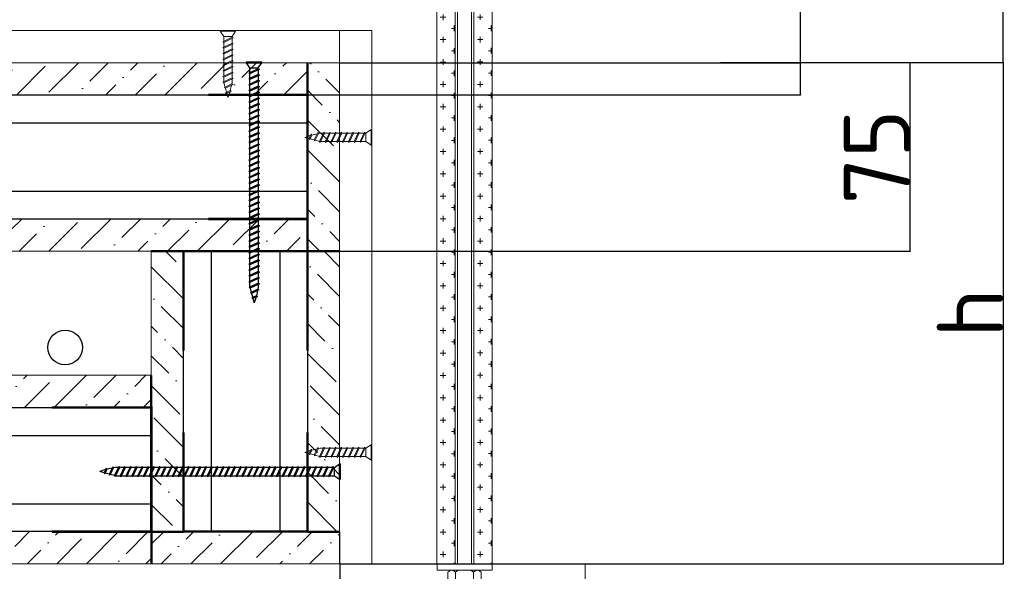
# Model space of a CAD drawing. Header units: millimetres. Extents: x 2030 to 85778, y 1212 to 89500.
# Tile 8 of 37: x 32681 to 39000, y 49201 to 52737. Entities that reach past the tile are written whole.
import ezdxf

# ---------------------------------------------------------------- set-up
doc = ezdxf.new("R2010")
doc.units = ezdxf.units.MM
doc.set_wipeout_variables(frame=1)
doc.linetypes.add('HIDDEN2', pattern=[4.7625, 3.175, -1.5875])
doc.layers.add('01_Техстронг Плита', color=32, linetype='Continuous', lineweight=9)
doc.layers.add('Расходные материалы', color=252, linetype='Continuous', lineweight=9)
for name, color, linetype, lineweight, true_color in [('Анкеры и саморезы', 7, 'Continuous', 9, 0x000000), ('Размеры и выноски', 7, 'Continuous', 9, 0x000000), ('Шпильки', 7, 'Continuous', 9, 0x000000)]:
    doc.layers.add(name, color=color, linetype=linetype, lineweight=lineweight, true_color=true_color)
doc.layers.add('профиль', color=7, linetype='Continuous', true_color=0x000000)
doc.styles.add('ISOCPEUR', font='isocpeur.ttf')
doc.dimstyles.new('ISO-25', dxfattribs={"dimtxt": 2.5, "dimasz": 2.5, "dimexe": 1.25, "dimexo": 0.625, "dimtad": 1, "dimtxsty": 'Standard', "dimcen": 2.5, "dimadec": 0, "dimazin": 0, "dimtfac": 1, "dimtmove": 0, "dimatfit": 3, "dimfxl": 1, "dimarcsym": 0})

# ---------------------------------------------------------------- blocks, each defined once
blk = doc.blocks.new('*U163')
blk.add_wipeout([(-340.43, 4), (-340.43, -4), (0, -4), (0, 4)])
at = {"linetype": 'HIDDEN2', "ltscale": 100}
for p, q in [((-335.1, 5.03), (-334.25, 3.85)), ((-328.3, 5.03), (-329.15, 3.85)), ((-335.1, 2.66), (-334.25, 3.85)), ((-334.25, 3.85), (-329.15, 3.85)), ((-328.3, 2.66), (-329.15, 3.85)), ((-335.1, -2.66), (-334.25, -3.85)), ((-335.1, -5.03), (-334.25, -3.85)), ((-334.25, -3.85), (-329.15, -3.85)), ((-328.3, -2.66), (-329.15, -3.85)), ((-328.3, -5.03), (-329.15, -3.85))]:
    blk.add_line(p, q, dxfattribs=at)
at = {"linetype": 'HIDDEN2', "ltscale": 40}
for p, q in [((-339.43, 4), (-340.43, 3)), ((-340.43, -3), (-340.43, 3)), ((-335.1, 3), (-340.43, 3)), ((-335.1, 4), (-339.43, 4)), ((-339.43, -4), (-339.43, 4)), ((-340.43, -3), (-335.1, -3)), ((-339.43, -4), (-340.43, -3)), ((-339.43, -4), (-335.1, -4))]:
    blk.add_line(p, q, dxfattribs=at)
at = {"ltscale": 40}
for p, q in [((0, 4), (-325.63, 4)), ((0, 3), (-325.63, 3)), ((-325.63, -3), (0, -3)), ((0, -4), (-325.63, -4))]:
    blk.add_line(p, q, dxfattribs=at)
at = {"ltscale": 100}
blk.add_line((0, -4), (0, 4), dxfattribs=at)
at = {"linetype": 'HIDDEN2', "ltscale": 100}
for points in [[(-328.3, -11.7), (-328.3, 11.7), (-325.63, 11.7), (-325.63, -11.7)], [(-328.3, 5.91), (-329.15, 7.1), (-334.25, 7.1), (-335.1, 5.91), (-335.1, -5.91), (-334.25, -7.1), (-329.15, -7.1), (-328.3, -5.91)]]:
    blk.add_lwpolyline(points, close=True, dxfattribs=at)
blk = doc.blocks.new('_Oblique')
at = {"color": 0, "linetype": 'ByBlock', "lineweight": -2}
blk.add_line((-0.5, -0.5), (0.5, 0.5), dxfattribs=at)
blk = doc.blocks.new('*D170')
at = {"layer": 'Defpoints', "color": 0, "transparency": 16777216}
for p in [(34735.9, 49248.1), (29134.3, 47820.8), (34735.9, 45683.8)]:
    blk.add_point(p, dxfattribs=at)
at = {"layer": 'Размеры и выноски', "color": 0, "lineweight": -2, "transparency": 16777216}
for p, q in [((34735.9, 49247.4), (34735.9, 45682.6)), ((29134.3, 47820.2), (29134.3, 45682.6)), ((29134.3, 45683.8), (34735.9, 45683.8))]:
    blk.add_line(p, q, dxfattribs=at)
at = {"layer": 'Размеры и выноски', "color": 0, "lineweight": -2, "transparency": 16777216, "xscale": 2.5, "yscale": 2.5, "zscale": 2.5, "rotation": 180}
blk.add_blockref('_Oblique', (29134.3, 45683.8), dxfattribs=at)
at = {"layer": 'Размеры и выноски', "color": 0, "lineweight": -2, "transparency": 16777216, "xscale": 2.5, "yscale": 2.5, "zscale": 2.5}
blk.add_blockref('_Oblique', (34735.9, 45683.8), dxfattribs=at)
at = {"layer": 'Размеры и выноски', "color": 0, "transparency": 16777216, "insert": (31935.1, 45897.3), "char_height": 250, "attachment_point": 5, "style": 'ISOCPEUR'}
blk.add_mtext('{\\H1.70293x;L}', dxfattribs=at)
blk = doc.blocks.new('*D173')
at = {"layer": 'Defpoints', "color": 0, "transparency": 16777216}
for p in [(38871.8, 52462), (34735.9, 49248.1), (38994, 49248.1)]:
    blk.add_point(p, dxfattribs=at)
at = {"layer": 'Размеры и выноски', "color": 0, "lineweight": -2, "transparency": 16777216}
for p, q in [((38872.5, 52462), (38995.3, 52462)), ((38994, 52462), (38994, 49248.1)), ((34736.5, 49248.1), (38995.3, 49248.1))]:
    blk.add_line(p, q, dxfattribs=at)
at = {"layer": 'Размеры и выноски', "color": 0, "lineweight": -2, "transparency": 16777216, "xscale": 2.5, "yscale": 2.5, "zscale": 2.5}
for p, rotation in [((38994, 52462), 90), ((38994, 49248.1), 270)]:
    blk.add_blockref('_Oblique', p, dxfattribs=dict(at, rotation=rotation))
at = {"layer": 'Размеры и выноски', "color": 0, "transparency": 16777216, "insert": (38780.5, 50855), "char_height": 250, "attachment_point": 5, "rotation": 90, "style": 'ISOCPEUR'}
blk.add_mtext('{\\H1.70293x;h}', dxfattribs=at)
blk = doc.blocks.new('*D174')
at = {"layer": 'Defpoints', "color": 0, "transparency": 16777216}
for p in [(37851.5, 54166), (38993.4, 54166), (38396.8, 52462)]:
    blk.add_point(p, dxfattribs=at)
at = {"layer": 'Размеры и выноски', "color": 0, "lineweight": -2, "transparency": 16777216}
for p, q in [((37852.1, 54166), (38994.6, 54166)), ((38993.4, 52462), (38993.4, 54166)), ((38397.4, 52462), (38994.6, 52462))]:
    blk.add_line(p, q, dxfattribs=at)
at = {"layer": 'Размеры и выноски', "color": 0, "lineweight": -2, "transparency": 16777216, "xscale": 2.5, "yscale": 2.5, "zscale": 2.5}
for p, rotation in [((38993.4, 54166), 90), ((38993.4, 52462), 270)]:
    blk.add_blockref('_Oblique', p, dxfattribs=dict(at, rotation=rotation))
at = {"layer": 'Размеры и выноски', "color": 0, "transparency": 16777216, "insert": (38779.9, 53314), "char_height": 250, "attachment_point": 5, "rotation": 90, "style": 'ISOCPEUR'}
blk.add_mtext('{\\H1.70293x;а}', dxfattribs=at)
blk = doc.blocks.new('*D175')
at = {"layer": 'Defpoints', "color": 0, "transparency": 16777216}
for p in [(37177.5, 52462), (38396.8, 52462), (34350.1, 51252.4)]:
    blk.add_point(p, dxfattribs=at)
at = {"layer": 'Размеры и выноски', "color": 0, "lineweight": -2, "transparency": 16777216}
for p, q in [((37178.1, 52462), (38398.1, 52462)), ((38396.8, 51252.4), (38396.8, 52462)), ((34350.8, 51252.4), (38398.1, 51252.4))]:
    blk.add_line(p, q, dxfattribs=at)
at = {"layer": 'Размеры и выноски', "color": 0, "lineweight": -2, "transparency": 16777216, "xscale": 2.5, "yscale": 2.5, "zscale": 2.5}
for p, rotation in [((38396.8, 52462), 90), ((38396.8, 51252.4), 270)]:
    blk.add_blockref('_Oblique', p, dxfattribs=dict(at, rotation=rotation))
at = {"layer": 'Размеры и выноски', "color": 0, "transparency": 16777216, "insert": (38183.3, 51857.2), "char_height": 250, "attachment_point": 5, "rotation": 90, "style": 'ISOCPEUR'}
blk.add_mtext('{\\H1.70293x;75}', dxfattribs=at)
blk = doc.blocks.new('*D176')
at = {"layer": 'Defpoints', "color": 0, "transparency": 16777216}
for p in [(34734.9, 52461.7), (34528.4, 52255.2), (37691.7, 52255.2)]:
    blk.add_point(p, dxfattribs=at)
at = {"layer": 'Размеры и выноски', "color": 0, "lineweight": -2, "transparency": 16777216}
for p, q in [((37691.7, 52461.7), (37691.7, 53743.3)), ((34735.5, 52461.7), (37692.9, 52461.7)), ((37691.7, 52255.2), (37691.7, 52461.7)), ((34529, 52255.2), (37692.9, 52255.2)), ((37691.7, 52255.2), (37691.7, 52252.7))]:
    blk.add_line(p, q, dxfattribs=at)
at = {"layer": 'Размеры и выноски', "color": 0, "lineweight": -2, "transparency": 16777216, "xscale": 2.5, "yscale": 2.5, "zscale": 2.5}
for p, rotation in [((37691.7, 52461.7), 270), ((37691.7, 52255.2), 90)]:
    blk.add_blockref('_Oblique', p, dxfattribs=dict(at, rotation=rotation))
at = {"layer": 'Размеры и выноски', "color": 0, "transparency": 16777216, "insert": (37435.6, 53306.3), "char_height": 250, "attachment_point": 5, "rotation": 90, "style": 'ISOCPEUR'}
blk.add_mtext('{\\H1.70293x;12,5}', dxfattribs=at)
blk = doc.blocks.new('Саморез 4.2Х90')
at = {"color": 7}
for p, q in [((-14.3, 218.9), (-9.5, 240.6)), ((-13.7, 243), (4.6, 251.4)), ((-9.5, 240.6), (-13.7, 243)), ((-9.5, 240.6), (8.8, 249)), ((-8.6, 245.3), (-0.1, 268.8)), ((4.6, 251.4), (-0.1, 268.8)), ((4.6, 251.4), (8.8, 249)), ((10.1, 231.2), (5.6, 247.6)), ((-21.1, 192), (16.1, 209.5)), ((-19.6, 216.2), (10.1, 231.2)), ((-15.5, 213.8), (-19.6, 216.2)), ((-17, 207), (-15.5, 213.8)), ((-17, 189.6), (20.3, 207.1)), ((-15.5, 213.8), (14.3, 228.8)), ((10.1, 231.2), (14.3, 228.8)), ((16, 209.4), (11.2, 227.3)), ((16.1, 209.5), (20.3, 207.1)), ((-17, 189.6), (-21.1, 192)), ((-21.1, 168.7), (16.7, 186.5)), ((-17, 166.3), (-21.1, 168.7)), ((-21.1, 145.4), (16.7, 163.2)), ((-17, 166.3), (20.9, 184.1)), ((-17, 143), (20.9, 160.8)), ((16.7, 186.5), (20.9, 184.1)), ((16.7, 163.2), (20.9, 160.8)), ((-17, 143), (-21.1, 145.4)), ((-21.1, 122), (16.7, 139.8)), ((-17, 119.6), (-21.1, 122)), ((-17, 119.6), (20.9, 137.4)), ((16.7, 139.8), (20.9, 137.4)), ((-21.1, 98.7), (16.7, 116.5)), ((-17, 96.3), (-21.1, 98.7)), ((-21.1, 75.4), (16.7, 93.2)), ((-17, 96.3), (20.9, 114.1)), ((-17, 73), (20.9, 90.8)), ((16.7, 116.5), (20.9, 114.1)), ((16.7, 93.2), (20.9, 90.8)), ((-17, 73), (-21.1, 75.4)), ((-21.1, 52), (16.7, 69.8)), ((-17, 49.6), (-21.1, 52)), ((-21.1, 28.7), (16.7, 46.5)), ((-17, 49.6), (20.9, 67.4)), ((-17, 26.3), (20.9, 44.1)), ((16.7, 69.8), (20.9, 67.4)), ((16.7, 46.5), (20.9, 44.1)), ((-17, 23), (-31.1, 2)), ((30.8, 2), (-31.1, 2)), ((-31.1, 2), (-31.1, -1.2)), ((-17, 26.3), (-21.1, 28.7)), ((16.7, 23), (-17, 23)), ((16.7, 23), (30.8, 2)), ((30.8, 2), (30.8, -1.2)), ((30.8, -1.2), (-31.1, -1.2))]:
    blk.add_line(p, q, dxfattribs=at)
for points in [[(-17, 194), (-17, 207)], [(16.7, 205.4), (16.7, 186.5)], [(-17, 170.7), (-17, 189.6)], [(-17, 147.3), (-17, 166.3)], [(16.7, 182.1), (16.7, 163.2)], [(-17, 124), (-17, 143)], [(-17, 100.7), (-17, 119.6)], [(16.7, 158.8), (16.7, 139.8)], [(16.7, 135.5), (16.7, 116.5)], [(-17, 77.3), (-17, 96.3)], [(16.7, 112.1), (16.7, 93.2)], [(16.7, 88.8), (16.7, 69.8)], [(-17, 54), (-17, 73)], [(-17, 30.7), (-17, 49.6)], [(16.7, 65.5), (16.7, 46.5)], [(16.7, 42.1), (16.7, 23.2)], [(16.7, 42.1), (16.7, 23.2)]]:
    blk.add_lwpolyline(points, dxfattribs=at)
blk.add_lwpolyline([(-17, 26.3), (-17, 23)])

msp = doc.modelspace()

# ---------------------------------------------------------------- hatches: boundary and pattern name
at = {"layer": '01_Техстронг Плита', "ltscale": 4}
h = msp.add_hatch(dxfattribs=at)
h.set_pattern_fill('ANSI36', color=32, scale=42.429359, angle=-180, style=0)
h.set_pattern_definition([(225, (198663.32, 337708.09), (-71.44247, -261.95573), [336.78304, -67.35661, 0, -67.35661])])
h.paths.add_polyline_path([(29339.722, 52255.13), (29339.722, 52461.65), (34528.372, 52461.65), (34528.372, 52255.13)])
h = msp.add_hatch(dxfattribs=at)
h.set_pattern_fill('ANSI36', color=32, scale=42.429359, angle=-90, style=0)
h.set_pattern_definition([(315, (-250718.07, 214077.94), (261.95573, -71.44247), [336.78304, -67.35661, 0, -67.35661])])
h.paths.add_polyline_path([(34734.891, 51253.008), (34528.372, 51253.008), (34528.372, 52461.67), (34734.891, 52461.67)])
h = msp.add_hatch(dxfattribs=at)
h.set_pattern_fill('ANSI36', color=32, scale=42.429359, angle=-180, style=0)
h.set_pattern_definition([(225, (198869.84, 336705.78), (-71.44247, -261.95573), [336.78304, -67.35661, 0, -67.35661])])
h.paths.add_polyline_path([(29339.742, 51252.825), (29339.742, 51459.345), (34528.372, 51459.345), (34528.372, 51252.825)])
h = msp.add_hatch(dxfattribs=at)
h.set_pattern_fill('ANSI36', color=32, scale=42.429359, angle=-270, style=0)
h.set_pattern_definition([(135, (318979.04, -118277.27), (-261.95573, 71.44247), [336.78304, -67.35661, 0, -67.35661])])
h.paths.add_polyline_path([(33526.088, 51252.825), (33732.607, 51252.825), (33732.607, 49454.572), (33526.088, 49454.572)])
h = msp.add_hatch(dxfattribs=at)
h.set_pattern_fill('ANSI36', color=32, scale=42.429359, angle=-270, style=0)
h.set_pattern_definition([(135, (319981.35, -118070.75), (-261.95573, 71.44247), [336.78304, -67.35661, 0, -67.35661])])
h.paths.add_polyline_path([(34528.393, 51252.846), (34734.912, 51252.846), (34734.912, 49454.572), (34528.393, 49454.572)])
h = msp.add_hatch(dxfattribs=at)
h.set_pattern_fill('ANSI36', color=32, scale=42.429359, angle=-180, style=0)
h.set_pattern_definition([(225, (199666.54, 335703.48), (-71.44247, -261.95573), [336.78304, -67.35661, 0, -67.35661])])
h.paths.add_polyline_path([(30342.945, 50250.521), (30342.945, 50457.04), (33526.088, 50457.04), (33526.088, 50250.521)])
h = msp.add_hatch(dxfattribs=at)
h.set_pattern_fill('ANSI36', color=32, scale=42.429359, angle=-180, style=0)
h.set_pattern_definition([(225, (199873.06, 334701.17), (-71.44247, -261.95573), [336.78304, -67.35661, 0, -67.35661])])
h.paths.add_polyline_path([(30342.965, 49248.216), (30342.965, 49454.735), (33527.189, 49454.735), (33527.189, 49248.216)])
h = msp.add_hatch(dxfattribs=at)
h.set_pattern_fill('ANSI36', color=32, scale=42.429359, angle=-180, style=0)
h.set_pattern_definition([(225, (196352.12, 334701.01), (-71.44247, -261.95573), [336.78304, -67.35661, 0, -67.35661])])
h.paths.add_polyline_path([(33527.189, 49248.053), (33527.189, 49454.572), (34735.85, 49454.572), (34735.85, 49248.053)])

# ---------------------------------------------------------------- linework, layer by layer
at = {"color": 7}
for p, q in [((34136.781, 52466.743), (34235.314, 52466.743)), ((34136.781, 52461.65), (34136.781, 52466.743)), ((34136.781, 52461.65), (34235.314, 52461.65)), ((34159.256, 52428.227), (34136.781, 52461.65)), ((34212.839, 52428.227), (34235.314, 52461.65)), ((34235.314, 52461.65), (34235.314, 52466.743)), ((34212.839, 52422.944), (34152.625, 52394.611)), ((34159.256, 52390.782), (34152.625, 52394.611)), ((34212.839, 52385.807), (34152.625, 52357.474)), ((34159.256, 52428.227), (34212.839, 52428.227)), ((34219.471, 52419.115), (34159.256, 52390.782)), ((34212.839, 52422.944), (34219.471, 52419.115)), ((34212.839, 52385.807), (34219.471, 52381.978)), ((34159.256, 52353.646), (34152.625, 52357.474)), ((34212.839, 52348.67), (34152.625, 52320.338)), ((34159.256, 52316.509), (34152.625, 52320.338)), ((34219.471, 52381.978), (34159.256, 52353.646)), ((34219.471, 52344.842), (34159.256, 52316.509)), ((34212.839, 52348.67), (34219.471, 52344.842)), ((34212.839, 52311.534), (34152.625, 52283.201)), ((34159.256, 52279.372), (34152.625, 52283.201)), ((34212.839, 52274.397), (34152.625, 52246.064)), ((34219.471, 52307.705), (34159.256, 52279.372)), ((34219.471, 52270.568), (34159.256, 52242.236)), ((34212.839, 52311.534), (34219.471, 52307.705)), ((34212.839, 52274.397), (34219.471, 52270.568)), ((34159.256, 52242.236), (34152.625, 52246.064)), ((34212.839, 52237.26), (34152.625, 52208.928)), ((34159.256, 52205.099), (34152.625, 52208.928)), ((34212.839, 52200.124), (34152.625, 52171.791)), ((34219.471, 52233.432), (34159.256, 52205.099)), ((34219.471, 52196.295), (34159.256, 52167.962)), ((34212.839, 52237.26), (34219.471, 52233.432)), ((34212.839, 52200.124), (34219.471, 52196.295)), ((34159.256, 52167.962), (34152.625, 52171.791)), ((34212.839, 52162.987), (34152.625, 52134.654)), ((34159.256, 52130.826), (34152.625, 52134.654)), ((34219.471, 52159.158), (34159.256, 52130.826)), ((34212.839, 52162.987), (34219.471, 52159.158)), ((34212.839, 52125.85), (34152.625, 52097.518)), ((34159.256, 52093.689), (34152.625, 52097.518)), ((34212.839, 52088.714), (34152.625, 52060.381)), ((34219.471, 52122.022), (34159.256, 52093.689)), ((34219.471, 52084.885), (34159.256, 52056.552)), ((34212.839, 52125.85), (34219.471, 52122.022)), ((34212.839, 52088.714), (34219.471, 52084.885)), ((34159.256, 52056.552), (34152.625, 52060.381)), ((34212.839, 52051.577), (34152.625, 52023.244)), ((34159.256, 52019.416), (34152.625, 52023.244)), ((34212.839, 52014.44), (34152.625, 51986.108)), ((34219.471, 52047.748), (34159.256, 52019.416)), ((34219.471, 52010.612), (34159.256, 51982.279)), ((34212.839, 52051.577), (34219.471, 52047.748)), ((34212.839, 52014.44), (34219.471, 52010.612)), ((34159.256, 51982.279), (34152.625, 51986.108)), ((34212.839, 51977.304), (34152.625, 51948.971)), ((34159.256, 51945.142), (34152.625, 51948.971)), ((34219.471, 51973.475), (34159.256, 51945.142)), ((34212.839, 51977.304), (34219.471, 51973.475)), ((34212.839, 51940.167), (34152.625, 51911.834)), ((34159.256, 51908.006), (34152.625, 51911.834)), ((34212.839, 51903.03), (34152.625, 51874.698)), ((34219.471, 51936.338), (34159.256, 51908.006)), ((34219.471, 51899.202), (34159.256, 51870.869)), ((34212.839, 51940.167), (34219.471, 51936.338)), ((34212.839, 51903.03), (34219.471, 51899.202)), ((34159.256, 51870.869), (34152.625, 51874.698)), ((34212.839, 51865.894), (34152.625, 51837.561)), ((34159.256, 51833.732), (34152.625, 51837.561)), ((34212.839, 51828.757), (34152.625, 51800.424)), ((34219.471, 51862.065), (34159.256, 51833.732)), ((34219.471, 51824.928), (34159.256, 51796.596)), ((34212.839, 51865.894), (34219.471, 51862.065)), ((34212.839, 51828.757), (34219.471, 51824.928)), ((34159.256, 51796.596), (34152.625, 51800.424)), ((34212.839, 51791.62), (34152.625, 51763.288)), ((34159.256, 51759.459), (34152.625, 51763.288)), ((34212.839, 51754.484), (34152.625, 51726.151)), ((34219.471, 51787.792), (34159.256, 51759.459)), ((34212.839, 51791.62), (34219.471, 51787.792)), ((34212.839, 51754.484), (34219.471, 51750.655)), ((34159.256, 51722.322), (34152.625, 51726.151)), ((34212.839, 51717.347), (34152.625, 51689.014)), ((34159.256, 51685.186), (34152.625, 51689.014)), ((34219.471, 51750.655), (34159.256, 51722.322)), ((34219.471, 51713.518), (34159.256, 51685.186)), ((34212.839, 51717.347), (34219.471, 51713.518)), ((34212.839, 51680.21), (34152.625, 51651.878)), ((34159.256, 51648.049), (34152.625, 51651.878)), ((34212.839, 51643.074), (34152.625, 51614.741)), ((34219.471, 51676.382), (34159.256, 51648.049)), ((34219.471, 51639.245), (34159.256, 51610.912)), ((34212.839, 51680.21), (34219.471, 51676.382)), ((34212.839, 51643.074), (34219.471, 51639.245)), ((34159.256, 51610.912), (34152.625, 51614.741)), ((34212.839, 51605.937), (34152.625, 51577.604)), ((34159.256, 51573.776), (34152.625, 51577.604)), ((34212.839, 51568.8), (34152.625, 51540.468)), ((34219.471, 51602.108), (34159.256, 51573.776)), ((34219.471, 51564.972), (34159.256, 51536.639)), ((34212.839, 51605.937), (34219.471, 51602.108)), ((34212.839, 51568.8), (34219.471, 51564.972)), ((34159.256, 51536.639), (34152.625, 51540.468)), ((34212.839, 51531.664), (34152.625, 51503.331)), ((34159.256, 51499.502), (34152.625, 51503.331)), ((34219.471, 51527.835), (34159.256, 51499.502)), ((34212.839, 51531.664), (34219.471, 51527.835)), ((34212.839, 51494.527), (34152.625, 51466.194)), ((34159.256, 51462.366), (34152.625, 51466.194)), ((34212.839, 51457.39), (34152.625, 51429.058)), ((34219.471, 51490.698), (34159.256, 51462.366)), ((34219.471, 51453.562), (34159.256, 51425.229)), ((34212.839, 51494.527), (34219.471, 51490.698)), ((34212.839, 51457.39), (34219.471, 51453.562)), ((34159.256, 51425.229), (34152.625, 51429.058)), ((34212.839, 51420.254), (34152.625, 51391.921)), ((34159.256, 51388.092), (34152.625, 51391.921)), ((34212.839, 51383.117), (34152.625, 51354.784)), ((34219.471, 51416.425), (34159.256, 51388.092)), ((34219.471, 51379.288), (34159.256, 51350.956)), ((34212.839, 51420.254), (34219.471, 51416.425)), ((34212.839, 51383.117), (34219.471, 51379.288)), ((34159.256, 51350.956), (34152.625, 51354.784)), ((34212.839, 51345.98), (34152.625, 51317.648)), ((34159.256, 51313.819), (34152.625, 51317.648)), ((34219.471, 51342.152), (34159.256, 51313.819)), ((34212.839, 51345.98), (34219.471, 51342.152)), ((34212.839, 51308.844), (34152.625, 51280.511)), ((34159.256, 51276.682), (34152.625, 51280.511)), ((34212.839, 51271.707), (34152.625, 51243.374)), ((34219.471, 51305.015), (34159.256, 51276.682)), ((34219.471, 51267.878), (34159.256, 51239.546)), ((34212.839, 51308.844), (34219.471, 51305.015)), ((34212.839, 51271.707), (34219.471, 51267.878)), ((34159.256, 51239.546), (34152.625, 51243.374)), ((34212.839, 51234.57), (34152.625, 51206.238)), ((34159.256, 51202.409), (34152.625, 51206.238)), ((34212.839, 51197.434), (34152.625, 51169.101)), ((34219.471, 51230.742), (34159.256, 51202.409)), ((34219.471, 51193.605), (34159.256, 51165.272)), ((34212.839, 51234.57), (34219.471, 51230.742)), ((34212.839, 51197.434), (34219.471, 51193.605)), ((34159.256, 51165.272), (34152.625, 51169.101)), ((34212.839, 51160.297), (34152.625, 51131.964)), ((34159.256, 51128.136), (34152.625, 51131.964)), ((34212.839, 51122.467), (34152.625, 51094.134)), ((34219.471, 51156.468), (34159.256, 51128.136)), ((34212.839, 51160.297), (34219.471, 51156.468)), ((34212.839, 51122.467), (34219.471, 51118.638)), ((34159.256, 51090.306), (34152.625, 51094.134)), ((34212.839, 51085.33), (34152.625, 51056.998)), ((34159.256, 51053.169), (34152.625, 51056.998)), ((34219.471, 51118.638), (34159.256, 51090.306)), ((34219.471, 51081.501), (34159.256, 51053.169)), ((34212.839, 51085.33), (34219.471, 51081.501)), ((34212.839, 51048.193), (34153.522, 51020.379)), ((34160.154, 51016.55), (34153.522, 51020.379)), ((34219.471, 51044.365), (34160.154, 51016.55)), ((34160.336, 51016.636), (34168.054, 50988.295)), ((34210.413, 51009.656), (34163.14, 50985.817)), ((34217.045, 51005.827), (34169.772, 50981.988)), ((34208.623, 51001.58), (34200.972, 50967.068)), ((34212.839, 51020.599), (34210.413, 51009.656)), ((34210.413, 51009.656), (34217.045, 51005.827)), ((34212.839, 51048.193), (34219.471, 51044.365)), ((34169.772, 50981.988), (34163.14, 50985.817)), ((34169.772, 50981.988), (34176.853, 50955.987)), ((34200.972, 50967.068), (34171.886, 50953.704)), ((34178.517, 50949.876), (34171.886, 50953.704)), ((34207.603, 50963.24), (34178.517, 50949.876)), ((34178.517, 50949.876), (34186.048, 50922.225)), ((34199.461, 50959.499), (34186.048, 50922.225)), ((34200.972, 50967.068), (34207.603, 50963.24)), ((33236.502, 49861.464), (33223.138, 49832.378)), ((33240.331, 49854.833), (33236.502, 49861.464)), ((33274.843, 49862.484), (33240.331, 49854.833)), ((33279.09, 49870.906), (33255.25, 49823.633)), ((33282.919, 49864.274), (33259.079, 49817.001)), ((33282.919, 49864.274), (33279.09, 49870.906)), ((33293.861, 49866.7), (33282.919, 49864.274)), ((33317.627, 49873.332), (33289.813, 49814.015)), ((33321.456, 49866.7), (33293.641, 49807.383)), ((33321.456, 49866.7), (33317.627, 49873.332)), ((33354.764, 49873.332), (33326.431, 49813.117)), ((33358.593, 49866.7), (33330.26, 49806.486)), ((33358.593, 49866.7), (33354.764, 49873.332)), ((33391.9, 49873.332), (33363.568, 49813.117)), ((33395.729, 49866.7), (33367.397, 49806.486)), ((33395.729, 49866.7), (33391.9, 49873.332)), ((33429.731, 49873.332), (33401.398, 49813.117)), ((33433.559, 49866.7), (33405.227, 49806.486)), ((33433.559, 49866.7), (33429.731, 49873.332)), ((33466.867, 49873.332), (33438.535, 49813.117)), ((33470.696, 49866.7), (33442.363, 49806.486)), ((33470.696, 49866.7), (33466.867, 49873.332)), ((33504.004, 49873.332), (33475.671, 49813.117)), ((33507.833, 49866.7), (33479.5, 49806.486)), ((33507.833, 49866.7), (33504.004, 49873.332)), ((33541.141, 49873.332), (33512.808, 49813.117)), ((33544.969, 49866.7), (33516.637, 49806.486)), ((33544.969, 49866.7), (33541.141, 49873.332)), ((33578.277, 49873.332), (33549.945, 49813.117)), ((33582.106, 49866.7), (33553.773, 49806.486)), ((33582.106, 49866.7), (33578.277, 49873.332)), ((33615.414, 49873.332), (33587.081, 49813.117)), ((33619.243, 49866.7), (33590.91, 49806.486)), ((33619.243, 49866.7), (33615.414, 49873.332)), ((33652.551, 49873.332), (33624.218, 49813.117)), ((33656.379, 49866.7), (33628.047, 49806.486)), ((33656.379, 49866.7), (33652.551, 49873.332)), ((33689.687, 49873.332), (33661.355, 49813.117)), ((33693.516, 49866.7), (33665.183, 49806.486)), ((33693.516, 49866.7), (33689.687, 49873.332)), ((33726.824, 49873.332), (33698.491, 49813.117)), ((33730.653, 49866.7), (33702.32, 49806.486)), ((33730.653, 49866.7), (33726.824, 49873.332)), ((33763.961, 49873.332), (33735.628, 49813.117)), ((33767.789, 49866.7), (33739.457, 49806.486)), ((33767.789, 49866.7), (33763.961, 49873.332)), ((33801.097, 49873.332), (33772.765, 49813.117)), ((33804.926, 49866.7), (33776.593, 49806.486)), ((33804.926, 49866.7), (33801.097, 49873.332)), ((33838.234, 49873.332), (33809.901, 49813.117)), ((33842.063, 49866.7), (33813.73, 49806.486)), ((33842.063, 49866.7), (33838.234, 49873.332)), ((33875.371, 49873.332), (33847.038, 49813.117)), ((33879.199, 49866.7), (33850.867, 49806.486)), ((33879.199, 49866.7), (33875.371, 49873.332)), ((33912.507, 49873.332), (33884.175, 49813.117)), ((33916.336, 49866.7), (33888.004, 49806.486)), ((33916.336, 49866.7), (33912.507, 49873.332)), ((33949.644, 49873.332), (33921.311, 49813.117)), ((33953.473, 49866.7), (33925.14, 49806.486)), ((33953.473, 49866.7), (33949.644, 49873.332)), ((33986.781, 49873.332), (33958.448, 49813.117)), ((33990.609, 49866.7), (33962.277, 49806.486)), ((33990.609, 49866.7), (33986.781, 49873.332)), ((34023.917, 49873.332), (33995.585, 49813.117)), ((34027.746, 49866.7), (33999.414, 49806.486)), ((34027.746, 49866.7), (34023.917, 49873.332)), ((34061.054, 49873.332), (34032.721, 49813.117)), ((34064.883, 49866.7), (34036.55, 49806.486)), ((34064.883, 49866.7), (34061.054, 49873.332)), ((34098.191, 49873.332), (34069.858, 49813.117)), ((34102.019, 49866.7), (34073.687, 49806.486)), ((34102.019, 49866.7), (34098.191, 49873.332)), ((34135.327, 49873.332), (34106.995, 49813.117)), ((34139.156, 49866.7), (34110.824, 49806.486)), ((34139.156, 49866.7), (34135.327, 49873.332)), ((34172.464, 49873.332), (34144.131, 49813.117)), ((34176.293, 49866.7), (34147.96, 49806.486)), ((34176.293, 49866.7), (34172.464, 49873.332)), ((34209.601, 49873.332), (34181.268, 49813.117)), ((34213.429, 49866.7), (34185.097, 49806.486)), ((34213.429, 49866.7), (34209.601, 49873.332)), ((34246.737, 49873.332), (34218.405, 49813.117)), ((34250.566, 49866.7), (34222.234, 49806.486)), ((34250.566, 49866.7), (34246.737, 49873.332)), ((34283.874, 49873.332), (34255.541, 49813.117)), ((34287.703, 49866.7), (34259.37, 49806.486)), ((34287.703, 49866.7), (34283.874, 49873.332)), ((34321.011, 49873.332), (34292.678, 49813.117)), ((34324.839, 49866.7), (34296.507, 49806.486)), ((34324.839, 49866.7), (34321.011, 49873.332)), ((34358.147, 49873.332), (34329.815, 49813.117)), ((34361.976, 49866.7), (34333.644, 49806.486)), ((34361.976, 49866.7), (34358.147, 49873.332)), ((34395.284, 49873.332), (34366.951, 49813.117)), ((34399.113, 49866.7), (34370.78, 49806.486)), ((34399.113, 49866.7), (34395.284, 49873.332)), ((34432.421, 49873.332), (34404.088, 49813.117)), ((34436.249, 49866.7), (34407.917, 49806.486)), ((34436.249, 49866.7), (34432.421, 49873.332)), ((34469.557, 49873.332), (34441.225, 49813.117)), ((34473.386, 49866.7), (34445.054, 49806.486)), ((34473.386, 49866.7), (34469.557, 49873.332)), ((34506.694, 49873.332), (34478.361, 49813.117)), ((34510.523, 49866.7), (34482.19, 49806.486)), ((34510.523, 49866.7), (34506.694, 49873.332)), ((34543.831, 49873.332), (34515.498, 49813.117)), ((34547.659, 49866.7), (34519.327, 49806.486)), ((34547.659, 49866.7), (34543.831, 49873.332)), ((34580.967, 49873.332), (34552.635, 49813.117)), ((34584.796, 49866.7), (34556.464, 49806.486)), ((34584.796, 49866.7), (34580.967, 49873.332)), ((34618.104, 49873.332), (34589.771, 49813.117)), ((34621.933, 49866.7), (34593.6, 49806.486)), ((34621.933, 49866.7), (34618.104, 49873.332)), ((34655.241, 49873.332), (34626.908, 49813.117)), ((34659.069, 49866.7), (34630.737, 49806.486)), ((34659.069, 49866.7), (34655.241, 49873.332)), ((34692.377, 49873.332), (34664.045, 49813.117)), ((34696.206, 49866.7), (34667.874, 49806.486)), ((34696.206, 49866.7), (34692.377, 49873.332)), ((34701.489, 49866.7), (34734.912, 49889.175)), ((34701.489, 49813.117), (34701.489, 49866.7)), ((34734.912, 49790.642), (34734.912, 49889.175)), ((34734.912, 49889.175), (34740.005, 49889.175)), ((34740.005, 49790.642), (34740.005, 49889.175)), ((33232.761, 49853.322), (33195.487, 49839.909)), ((33223.138, 49832.378), (33195.487, 49839.909)), ((33223.138, 49832.378), (33226.967, 49825.746)), ((33240.331, 49854.833), (33226.967, 49825.746)), ((33255.25, 49823.633), (33229.249, 49830.714)), ((33255.25, 49823.633), (33259.079, 49817.001)), ((33289.898, 49814.196), (33261.557, 49821.915)), ((33289.813, 49814.015), (33293.641, 49807.383)), ((33326.431, 49813.117), (33330.26, 49806.486)), ((33363.568, 49813.117), (33367.397, 49806.486)), ((33401.398, 49813.117), (33405.227, 49806.486)), ((33438.535, 49813.117), (33442.363, 49806.486)), ((33475.671, 49813.117), (33479.5, 49806.486)), ((33512.808, 49813.117), (33516.637, 49806.486)), ((33549.945, 49813.117), (33553.773, 49806.486)), ((33587.081, 49813.117), (33590.91, 49806.486)), ((33624.218, 49813.117), (33628.047, 49806.486)), ((33661.355, 49813.117), (33665.183, 49806.486)), ((33698.491, 49813.117), (33702.32, 49806.486)), ((33735.628, 49813.117), (33739.457, 49806.486)), ((33772.765, 49813.117), (33776.593, 49806.486)), ((33809.901, 49813.117), (33813.73, 49806.486)), ((33847.038, 49813.117), (33850.867, 49806.486)), ((33884.175, 49813.117), (33888.004, 49806.486)), ((33921.311, 49813.117), (33925.14, 49806.486)), ((33958.448, 49813.117), (33962.277, 49806.486)), ((33995.585, 49813.117), (33999.414, 49806.486)), ((34032.721, 49813.117), (34036.55, 49806.486)), ((34069.858, 49813.117), (34073.687, 49806.486)), ((34106.995, 49813.117), (34110.824, 49806.486)), ((34144.131, 49813.117), (34147.96, 49806.486)), ((34181.268, 49813.117), (34185.097, 49806.486)), ((34218.405, 49813.117), (34222.234, 49806.486)), ((34255.541, 49813.117), (34259.37, 49806.486)), ((34292.678, 49813.117), (34296.507, 49806.486)), ((34329.815, 49813.117), (34333.644, 49806.486)), ((34366.951, 49813.117), (34370.78, 49806.486)), ((34404.088, 49813.117), (34407.917, 49806.486)), ((34441.225, 49813.117), (34445.054, 49806.486)), ((34478.361, 49813.117), (34482.19, 49806.486)), ((34515.498, 49813.117), (34519.327, 49806.486)), ((34552.635, 49813.117), (34556.464, 49806.486)), ((34589.771, 49813.117), (34593.6, 49806.486)), ((34626.908, 49813.117), (34630.737, 49806.486)), ((34664.045, 49813.117), (34667.874, 49806.486)), ((34701.489, 49813.117), (34734.912, 49790.642)), ((34734.912, 49790.642), (34740.005, 49790.642))]:
    msp.add_line(p, q, dxfattribs=at)
at = {"color": 1, "lineweight": 50}
for points in [[(34528.372, 52255.13), (34528.372, 52461.65)], [(34528.372, 51253.008), (34528.372, 51459.345)], [(33527.189, 49454.572), (33732.607, 49454.572)], [(34528.393, 49454.572), (34734.912, 49454.572)]]:
    msp.add_lwpolyline(points, dxfattribs=at)
at = {"color": 7}
for points in [[(34159.256, 52397.731), (34159.256, 52427.919)], [(34159.256, 52397.731), (34159.256, 52427.919)], [(34159.256, 52360.595), (34159.256, 52390.782)], [(34212.839, 52415.995), (34212.839, 52385.807)], [(34159.256, 52323.458), (34159.256, 52353.646)], [(34212.839, 52378.858), (34212.839, 52348.67)], [(34212.839, 52341.721), (34212.839, 52311.534)], [(34159.256, 52286.321), (34159.256, 52316.509)], [(34159.256, 52249.185), (34159.256, 52279.372)], [(34212.839, 52304.585), (34212.839, 52274.397)], [(34212.839, 52267.448), (34212.839, 52237.26)], [(34159.256, 52212.048), (34159.256, 52242.236)], [(34159.256, 52174.911), (34159.256, 52205.099)], [(34212.839, 52230.311), (34212.839, 52200.124)], [(34159.256, 52137.775), (34159.256, 52167.962)], [(34159.256, 52100.638), (34159.256, 52130.826)], [(34212.839, 52193.175), (34212.839, 52162.987)], [(34212.839, 52156.038), (34212.839, 52125.85)], [(34159.256, 52063.501), (34159.256, 52093.689)], [(34212.839, 52118.901), (34212.839, 52088.714)], [(34212.839, 52081.765), (34212.839, 52051.577)], [(34159.256, 52026.365), (34159.256, 52056.552)], [(34159.256, 51989.228), (34159.256, 52019.416)], [(34212.839, 52044.628), (34212.839, 52014.44)], [(34212.839, 52007.491), (34212.839, 51977.304)], [(34159.256, 51952.091), (34159.256, 51982.279)], [(34159.256, 51914.955), (34159.256, 51945.142)], [(34212.839, 51970.355), (34212.839, 51940.167)], [(34159.256, 51877.818), (34159.256, 51908.006)], [(34212.839, 51933.218), (34212.839, 51903.03)], [(34212.839, 51896.081), (34212.839, 51865.894)], [(34159.256, 51840.681), (34159.256, 51870.869)], [(34159.256, 51803.545), (34159.256, 51833.732)], [(34212.839, 51858.945), (34212.839, 51828.757)], [(34212.839, 51821.808), (34212.839, 51791.62)], [(34159.256, 51766.408), (34159.256, 51796.596)], [(34159.256, 51729.271), (34159.256, 51759.459)], [(34212.839, 51784.671), (34212.839, 51754.484)], [(34159.256, 51692.135), (34159.256, 51722.322)], [(34212.839, 51747.535), (34212.839, 51717.347)], [(34212.839, 51710.398), (34212.839, 51680.21)], [(34159.256, 51654.998), (34159.256, 51685.186)], [(34159.256, 51617.861), (34159.256, 51648.049)], [(34212.839, 51673.261), (34212.839, 51643.074)], [(34212.839, 51636.125), (34212.839, 51605.937)], [(34159.256, 51580.725), (34159.256, 51610.912)], [(34159.256, 51543.588), (34159.256, 51573.776)], [(34212.839, 51598.988), (34212.839, 51568.8)], [(34212.839, 51561.851), (34212.839, 51531.664)], [(34159.256, 51506.451), (34159.256, 51536.639)], [(34159.256, 51469.315), (34159.256, 51499.502)], [(34212.839, 51524.715), (34212.839, 51494.527)], [(34159.256, 51432.178), (34159.256, 51462.366)], [(34212.839, 51487.578), (34212.839, 51457.39)], [(34212.839, 51450.441), (34212.839, 51420.254)], [(34159.256, 51395.041), (34159.256, 51425.229)], [(34159.256, 51357.905), (34159.256, 51388.092)], [(34212.839, 51413.305), (34212.839, 51383.117)], [(34212.839, 51376.168), (34212.839, 51345.98)], [(34159.256, 51320.768), (34159.256, 51350.956)], [(34159.256, 51283.631), (34159.256, 51313.819)], [(34212.839, 51339.031), (34212.839, 51308.844)], [(34159.256, 51246.495), (34159.256, 51276.682)], [(34212.839, 51301.895), (34212.839, 51271.707)], [(34212.839, 51264.758), (34212.839, 51234.57)], [(34159.256, 51209.358), (34159.256, 51239.546)], [(34159.256, 51172.221), (34159.256, 51202.409)], [(34212.839, 51227.621), (34212.839, 51197.434)], [(34212.839, 51190.485), (34212.839, 51160.297)], [(34159.256, 51135.085), (34159.256, 51165.272)], [(34159.256, 51097.948), (34159.256, 51128.136)], [(34212.839, 51153.348), (34212.839, 51123.16)], [(34159.256, 51060.118), (34159.256, 51090.306)], [(34212.839, 51115.518), (34212.839, 51085.33)], [(34212.839, 51078.381), (34212.839, 51048.193)], [(34159.256, 51023.068), (34159.256, 51053.169)], [(34212.839, 51041.255), (34212.839, 51020.599)], [(33314.518, 49866.7), (33293.861, 49866.7)], [(33351.643, 49866.7), (33321.456, 49866.7)], [(33388.78, 49866.7), (33358.593, 49866.7)], [(33426.61, 49866.7), (33396.423, 49866.7)], [(33463.747, 49866.7), (33433.559, 49866.7)], [(33500.884, 49866.7), (33470.696, 49866.7)], [(33538.02, 49866.7), (33507.833, 49866.7)], [(33575.157, 49866.7), (33544.969, 49866.7)], [(33612.294, 49866.7), (33582.106, 49866.7)], [(33649.43, 49866.7), (33619.243, 49866.7)], [(33686.567, 49866.7), (33656.379, 49866.7)], [(33723.704, 49866.7), (33693.516, 49866.7)], [(33760.84, 49866.7), (33730.653, 49866.7)], [(33797.977, 49866.7), (33767.789, 49866.7)], [(33835.114, 49866.7), (33804.926, 49866.7)], [(33872.25, 49866.7), (33842.063, 49866.7)], [(33909.387, 49866.7), (33879.199, 49866.7)], [(33946.524, 49866.7), (33916.336, 49866.7)], [(33983.66, 49866.7), (33953.473, 49866.7)], [(34020.797, 49866.7), (33990.609, 49866.7)], [(34057.934, 49866.7), (34027.746, 49866.7)], [(34095.07, 49866.7), (34064.883, 49866.7)], [(34132.207, 49866.7), (34102.019, 49866.7)], [(34169.344, 49866.7), (34139.156, 49866.7)], [(34206.48, 49866.7), (34176.293, 49866.7)], [(34243.617, 49866.7), (34213.429, 49866.7)], [(34280.754, 49866.7), (34250.566, 49866.7)], [(34317.89, 49866.7), (34287.703, 49866.7)], [(34355.027, 49866.7), (34324.839, 49866.7)], [(34392.164, 49866.7), (34361.976, 49866.7)], [(34429.3, 49866.7), (34399.113, 49866.7)], [(34466.437, 49866.7), (34436.249, 49866.7)], [(34503.574, 49866.7), (34473.386, 49866.7)], [(34540.71, 49866.7), (34510.523, 49866.7)], [(34577.847, 49866.7), (34547.659, 49866.7)], [(34614.984, 49866.7), (34584.796, 49866.7)], [(34652.12, 49866.7), (34621.933, 49866.7)], [(34689.257, 49866.7), (34659.069, 49866.7)], [(33296.33, 49813.117), (33326.431, 49813.117)], [(33333.38, 49813.117), (33363.568, 49813.117)], [(33371.21, 49813.117), (33401.398, 49813.117)], [(33408.347, 49813.117), (33438.535, 49813.117)], [(33445.484, 49813.117), (33475.671, 49813.117)], [(33482.62, 49813.117), (33512.808, 49813.117)], [(33519.757, 49813.117), (33549.945, 49813.117)], [(33556.894, 49813.117), (33587.081, 49813.117)], [(33594.03, 49813.117), (33624.218, 49813.117)], [(33631.167, 49813.117), (33661.355, 49813.117)], [(33668.304, 49813.117), (33698.491, 49813.117)], [(33705.44, 49813.117), (33735.628, 49813.117)], [(33742.577, 49813.117), (33772.765, 49813.117)], [(33779.714, 49813.117), (33809.901, 49813.117)], [(33816.85, 49813.117), (33847.038, 49813.117)], [(33853.987, 49813.117), (33884.175, 49813.117)], [(33891.124, 49813.117), (33921.311, 49813.117)], [(33928.26, 49813.117), (33958.448, 49813.117)], [(33965.397, 49813.117), (33995.585, 49813.117)], [(34002.534, 49813.117), (34032.721, 49813.117)], [(34039.671, 49813.117), (34069.858, 49813.117)], [(34076.807, 49813.117), (34106.995, 49813.117)], [(34113.944, 49813.117), (34144.131, 49813.117)], [(34151.081, 49813.117), (34181.268, 49813.117)], [(34188.217, 49813.117), (34218.405, 49813.117)], [(34225.354, 49813.117), (34255.541, 49813.117)], [(34262.491, 49813.117), (34292.678, 49813.117)], [(34299.627, 49813.117), (34329.815, 49813.117)], [(34336.764, 49813.117), (34366.951, 49813.117)], [(34373.901, 49813.117), (34404.088, 49813.117)], [(34411.037, 49813.117), (34441.225, 49813.117)], [(34448.174, 49813.117), (34478.361, 49813.117)], [(34485.311, 49813.117), (34515.498, 49813.117)], [(34522.447, 49813.117), (34552.635, 49813.117)], [(34559.584, 49813.117), (34589.771, 49813.117)], [(34596.721, 49813.117), (34626.908, 49813.117)], [(34633.857, 49813.117), (34664.045, 49813.117)], [(34670.994, 49813.117), (34701.181, 49813.117)], [(34670.994, 49813.117), (34701.181, 49813.117)]]:
    msp.add_lwpolyline(points, dxfattribs=at)
for points in [[(34212.839, 52422.944), (34212.839, 52428.227)], [(34696.206, 49866.7), (34701.489, 49866.7)]]:
    msp.add_lwpolyline(points)
at = {"color": 7, "lineweight": 50, "const_width": 15.916}
for points in [[(33891.723, 52255.13), (34528.352, 52255.13), (34528.352, 51459.345), (33891.723, 51459.345)], [(34528.393, 50616.093), (34528.393, 51252.722), (33732.607, 51252.722), (33732.607, 50616.093)], [(32889.459, 50250.358), (33526.088, 50250.358), (33526.088, 49454.572), (32889.459, 49454.572)], [(34528.393, 50092.444), (34528.393, 49455.815), (33732.607, 49455.815), (33732.607, 50092.444)]]:
    msp.add_lwpolyline(points, dxfattribs=at)
at = {"color": 7, "lineweight": 50}
for points in [[(33526.088, 51252.825), (33732.607, 51252.825)], [(34528.393, 51252.398), (34734.891, 51253.008)], [(33526.088, 50250.521), (33526.088, 50456.241)], [(33527.189, 49454.572), (33527.189, 49248.216)]]:
    msp.add_lwpolyline(points, dxfattribs=at)
at = {"color": 253, "lineweight": 30, "ltscale": 5}
msp.add_circle((32973.028, 50635.628), 111.17, dxfattribs=at)
at = {"layer": '01_Техстронг Плита', "color": 5, "ltscale": 4}
for points in [[(29133.202, 52461.65), (29133.202, 52668.169), (34734.891, 52668.169), (34734.891, 52461.65)], [(34941.411, 49247.567), (34734.891, 49247.567), (34734.891, 52667.483), (34941.411, 52667.483)]]:
    msp.add_lwpolyline(points, close=True, dxfattribs=at)
at = {"layer": '01_Техстронг Плита', "color": 32, "ltscale": 4}
for points in [[(29339.722, 52255.13), (29339.722, 52461.65), (34528.372, 52461.65), (34528.372, 52255.13)], [(34734.891, 51253.008), (34528.372, 51253.008), (34528.372, 52461.67), (34734.891, 52461.67)], [(29339.742, 51252.825), (29339.742, 51459.345), (34528.372, 51459.345), (34528.372, 51252.825)], [(33526.088, 51252.825), (33732.607, 51252.825), (33732.607, 49454.572), (33526.088, 49454.572)], [(34528.393, 51252.846), (34734.912, 51252.846), (34734.912, 49454.572), (34528.393, 49454.572)], [(30342.945, 50250.521), (30342.945, 50457.04), (33526.088, 50457.04), (33526.088, 50250.521)], [(30342.965, 49248.216), (30342.965, 49454.735), (33527.189, 49454.735), (33527.189, 49248.216)], [(33527.189, 49248.053), (33527.189, 49454.572), (34735.85, 49454.572), (34735.85, 49248.053)]]:
    msp.add_lwpolyline(points, close=True, dxfattribs=at)
at = {"layer": 'профиль', "color": 7, "ltscale": 4}
for points in [[(34528.372, 52255.13), (34528.372, 51459.345), (29339.619, 51459.345), (29339.742, 52255.13)], [(34528.393, 49454.572), (33732.607, 49454.572), (33732.607, 51252.949), (34528.393, 51252.825)], [(33526.088, 50250.521), (33526.088, 49454.735), (30342.841, 49454.735), (30342.965, 50250.521)]]:
    msp.add_lwpolyline(points, close=True, dxfattribs=at)
at = {"layer": 'профиль'}
for points in [[(29339.371, 52076.874), (34528.372, 52076.874)], [(29339.371, 51637.489), (34528.372, 51637.489)], [(33910.751, 51253.197), (33910.751, 49454.572)], [(34350.137, 51253.197), (34350.137, 49454.572)], [(30342.594, 50072.265), (33526.088, 50072.265)], [(30342.594, 49632.879), (33526.088, 49632.879)]]:
    msp.add_lwpolyline(points, dxfattribs=at)
at = {"layer": 'Расходные материалы', "color": 253, "linetype": 'Continuous'}
msp.add_line((36311.47, 48770.095), (36311.47, 49247.567), dxfattribs=at)

# ---------------------------------------------------------------- block references
at = {"layer": 'Анкеры и саморезы', "yscale": 1.59157149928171, "zscale": 1.59157149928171}
for p, xscale, rotation in [((34017.986, 52666.016), 1.59157149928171, 180), ((34939.449, 51982.77), -1.59157149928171, 90), ((34939.449, 49962.898), -1.59157149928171, 90)]:
    msp.add_blockref('Саморез 4.2Х90', p, dxfattribs=dict(at, xscale=xscale, rotation=rotation))
at = {"layer": 'Шпильки', "xscale": 15.09993523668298, "yscale": 15.09993523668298, "zscale": 15.09993523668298, "rotation": 90}
msp.add_blockref('*U163', (35536.621, 54164.59), dxfattribs=at)

# ---------------------------------------------------------------- dimensions: what is measured, and where the dimension line sits
at = {"layer": 'Размеры и выноски'}
dim = msp.add_linear_dim(base=(38993.39, 54165.994), p1=(38396.805, 52462.005), p2=(37851.464, 54165.994), angle=90, text='{\\H1.70293x;а}', dimstyle='ISO-25', override={"dimscale": 1, "dimtxt": 250, "dimtxsty": 'ISOCPEUR', "dimblk1": 'Oblique', "dimblk2": 'Oblique', "dimsah": 1, "dimatfit": 0}, dxfattribs=at)
dim.commit()
dim.dimension.update_dxf_attribs({"geometry": '*D174', "text_midpoint": (38993.39, 53313.999), "dimtype": 160})
dim = msp.add_linear_dim(base=(34735.85, 45683.844), p1=(29134.303, 47820.841), p2=(34735.85, 49248.053), text='{\\H1.70293x;L}', dimstyle='ISO-25', override={"dimscale": 1, "dimtxt": 250, "dimtxsty": 'ISOCPEUR', "dimblk1": 'Oblique', "dimblk2": 'Oblique', "dimsah": 1, "dimatfit": 0}, dxfattribs=at)
dim.commit()
dim.dimension.update_dxf_attribs({"geometry": '*D170', "text_midpoint": (31935.077, 45683.844), "dimtype": 160})

# ---------------------------------------------------------------- next in the draw order: hatches: boundary and pattern name
at = {"layer": 'Шпильки'}
h = msp.add_hatch(dxfattribs=at)
h.set_pattern_fill('CROSS', color=102, scale=11.300158)
h.set_pattern_definition([(0, (-521373.925, -224584.11), (71.756001, 71.756001), [35.878, -107.634002]), (90, (-521355.986, -224602.05), (-71.756001, 71.756001), [35.878, -107.634002])])
h.paths.add_polyline_path([(35359.452, 49247.567), (35475.691, 49247.567), (35475.691, 54161.186), (35359.452, 54161.186)])
h = msp.add_hatch(dxfattribs=at)
h.set_pattern_fill('CROSS', color=102, scale=11.300158)
h.set_pattern_definition([(0, (-521136.43, -224583.69), (71.756001, 71.756001), [35.878, -107.634002]), (90, (-521118.49, -224601.63), (-71.756001, 71.756001), [35.878, -107.634002])])
h.paths.add_polyline_path([(35596.949, 49247.567), (35713.188, 49247.567), (35713.26, 54161.088), (35597.021, 54161.088)])

# ---------------------------------------------------------------- next in the draw order: linework, layer by layer
at = {"layer": 'Расходные материалы', "color": 253, "linetype": 'Continuous'}
msp.add_line((27931.565, 49247.567), (36311.47, 49247.567), dxfattribs=at)
at = {"layer": 'Шпильки', "color": 102, "ltscale": 4}
for points in [[(35359.452, 54161.186), (35475.691, 54161.186), (35475.691, 49247.567), (35359.452, 49247.567)], [(35597.021, 54161.088), (35713.26, 54161.088), (35713.188, 49247.567), (35596.949, 49247.567)]]:
    msp.add_lwpolyline(points, close=True, dxfattribs=at)

# ---------------------------------------------------------------- next in the draw order: dimensions: what is measured, and where the dimension line sits
at = {"layer": 'Размеры и выноски'}
for base, p1, p2, text, override, picture, middle in [((37691.687, 52255.151), (34734.891, 52461.67), (34528.372, 52255.151), '{\\H1.70293x;12,5}', {"dimtxt": 250, "dimtxsty": 'ISOCPEUR', "dimblk1": 'Oblique', "dimblk2": 'Oblique', "dimsah": 1, "dimatfit": 0}, '*D176', (37691.687, 53306.335)), ((38396.805, 52462.005), (34350.137, 51252.398), (37177.514, 52462.005), '{\\H1.70293x;75}', {"dimscale": 1, "dimtxt": 250, "dimtxsty": 'ISOCPEUR', "dimblk1": 'Oblique', "dimblk2": 'Oblique', "dimsah": 1, "dimatfit": 0}, '*D175', (38396.805, 51857.201)), ((38994.038, 49248.053), (38871.846, 52462.005), (34735.85, 49248.053), '{\\H1.70293x;h}', {"dimscale": 1, "dimtxt": 250, "dimtxsty": 'ISOCPEUR', "dimblk1": 'Oblique', "dimblk2": 'Oblique', "dimsah": 1, "dimatfit": 0}, '*D173', (38994.038, 50855.029))]:
    dim = msp.add_linear_dim(base=base, p1=p1, p2=p2, angle=90, text=text, dimstyle='ISO-25', override=override, dxfattribs=at)
    dim.commit()
    dim.dimension.update_dxf_attribs({"geometry": picture, "text_midpoint": middle, "dimtype": 160})

doc.saveas('drawing.dxf')
